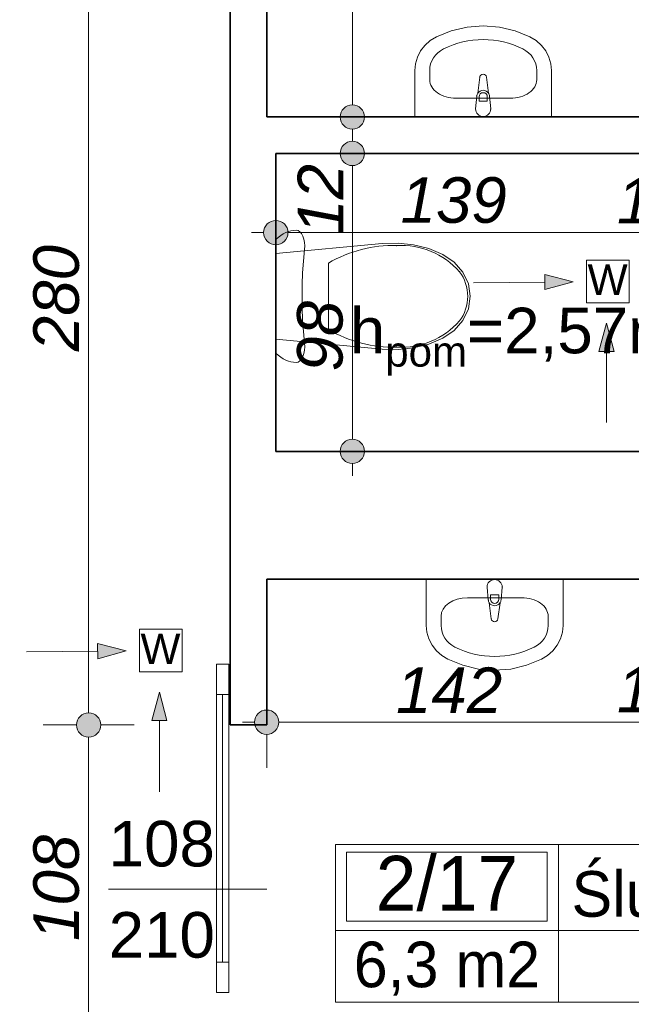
# Model space of a CAD drawing. Header units: millimetres. Extents: x -13944 to 84772, y -78836 to -35317.
# Tile 35 of 85: x 26552 to 28564, y -57602 to -54363. Entities that reach past the tile are written whole.
import ezdxf
from ezdxf.enums import TextEntityAlignment as Align

# ---------------------------------------------------------------- set-up
doc = ezdxf.new("R2010")
doc.units = ezdxf.units.MM
doc.header["$MEASUREMENT"] = 0
for name, color, linetype, lineweight in [('0_Nr_pióra__3', 7, 'Continuous', 20), ('Drzwi ArchiCAD_Nr_pióra__1', 7, 'Continuous', 0), ('Instalacje - Went_Klim_Nr_pióra__42', 150, 'Continuous', 13), ('Konstrukcja - Ściany zew_Nr_pióra__6', 7, 'Continuous', 35), ('Metryczki pomieszczeń ArchiCADa_Nr_pióra__1', 7, 'Continuous', 0), ('Wnetrze - Sanitariaty_Nr_pióra__22', 8, 'Continuous', 13), ('Wymiarowanie - Ogólne_Nr_pióra__82', 114, 'Continuous', 13), ('Znaczniki drzwi ArchiCADa_Nr_pióra__1', 7, 'Continuous', 0), ('Znaczniki drzwi ArchiCADa_Nr_pióra__7', 7, 'Continuous', 70)]:
    doc.layers.add(name, color=color, linetype=linetype, lineweight=lineweight)
doc.layers.add('Elementy modelu - Strefy', color=7, linetype='Continuous')
doc.layers.add('Wymiarowanie - Ogólne', color=7, linetype='Continuous')
doc.styles.add('GENERATED_STYLE_1', font='txt')
doc.styles.add('GENERATED_STYLE_2', font='txt')
doc.styles.add('GENERATED_STYLE_3', font='txt')
doc.styles.add('GENERATED_STYLE_4', font='txt')
doc.dimstyles.new('GENERATED_STYLE__1', dxfattribs={"dimtxt": 150, "dimasz": 152, "dimexe": 0.18, "dimexo": 0, "dimgap": 0.09, "dimtad": 1, "dimlfac": 0.1, "dimzin": 0, "dimdsep": 46, "dimtxsty": 'GENERATED_STYLE_3', "dimblk": 'ARROWHEAD_11', "dimblk1": 'ARROWHEAD_11', "dimblk2": 'ARROWHEAD_11', "dimcen": 0.09, "dimclrd": 114, "dimclre": 114, "dimclrt": 114, "dimazin": 0, "dimtfac": 1, "dimtdec": 4, "dimtmove": 0, "dimatfit": 3, "dimfxl": 1, "dimtolj": 1, "dimtzin": 0, "dimarcsym": 0})
doc.dimstyles.new('GENERATED_STYLE__2', dxfattribs={"dimtxt": 150, "dimasz": 152, "dimexe": 0.18, "dimexo": 0, "dimgap": 0.09, "dimtad": 1, "dimtih": 1, "dimtoh": 1, "dimlfac": 0.1, "dimzin": 0, "dimdsep": 46, "dimtxsty": 'GENERATED_STYLE_3', "dimblk": 'ARROWHEAD_11', "dimblk1": 'ARROWHEAD_11', "dimblk2": 'ARROWHEAD_11', "dimcen": 0.09, "dimclrd": 114, "dimclre": 114, "dimclrt": 114, "dimazin": 0, "dimtfac": 1, "dimtdec": 4, "dimtmove": 0, "dimatfit": 3, "dimfxl": 1, "dimtolj": 1, "dimtzin": 0, "dimarcsym": 0})

# ---------------------------------------------------------------- blocks, each defined once
blk = doc.blocks.new('Śluza męska_2_17_17', base_point=(28324.7, -57358.6))
at = {"layer": 'Metryczki pomieszczeń ArchiCADa_Nr_pióra__1', "linetype": 'Continuous'}
for p, q in [((27590.7, -57075.7), (29558.8, -57075.7)), ((27590.7, -57594.3), (27590.7, -57075.7)), ((28324.7, -57075.7), (28324.7, -57594.3)), ((29558.8, -57075.7), (29558.8, -57594.3)), ((27627.4, -57101.7), (28288, -57101.7)), ((27627.4, -57327.9), (27627.4, -57101.7)), ((28288, -57101.7), (28288, -57327.9)), ((27590.7, -57358.6), (29558.8, -57358.6)), ((28288, -57327.9), (27627.4, -57327.9)), ((29558.8, -57594.3), (27590.7, -57594.3))]:
    blk.add_line(p, q, dxfattribs=at)
at = {"layer": 'Metryczki pomieszczeń ArchiCADa_Nr_pióra__1'}
for tag, height, style, p in [('ROOM_NUMBER', 180, 'GENERATED_STYLE_2', (27957.7, -57203.6)), ('ROOM_NAME', 150, 'GENERATED_STYLE_1', (28941.8, -57238.7)), ('floor_f', 150, 'GENERATED_STYLE_1', (28941.8, -57457.3)), ('ROOM_CALC_AREA', 150, 'GENERATED_STYLE_1', (27957.7, -57470.6))]:
    blk.add_attdef(tag, text='', height=height, dxfattribs=dict(at, style=style)).set_placement(p, align=Align.MIDDLE_CENTER)
blk = doc.blocks.new('*D334')
at = {"layer": 'Wymiarowanie - Ogólne_Nr_pióra__82', "linetype": 'Continuous'}
for points in [[(26818.8, -56683), (26815.7, -56667.7), (26807.1, -56654.7), (26794.1, -56646), (26778.8, -56643), (26763.5, -56646), (26750.5, -56654.7), (26741.8, -56667.7), (26738.8, -56683), (26741.8, -56698.3), (26750.5, -56711.3), (26763.5, -56719.9), (26778.8, -56723), (26794.1, -56719.9), (26807.1, -56711.3), (26815.7, -56698.3)], [(26818.8, -57763), (26815.7, -57747.7), (26807.1, -57734.7), (26794.1, -57726), (26778.8, -57723), (26763.5, -57726), (26750.5, -57734.7), (26741.8, -57747.7), (26738.8, -57763), (26741.8, -57778.3), (26750.5, -57791.3), (26763.5, -57799.9), (26778.8, -57803), (26794.1, -57799.9), (26807.1, -57791.3), (26815.7, -57778.3)]]:
    blk.add_hatch(color=256, dxfattribs=at).paths.add_polyline_path(points)
for p, q in [((26738.8, -56683), (26628.8, -56683)), ((26928.8, -56683), (26818.8, -56683)), ((26778.8, -57723), (26778.8, -56723)), ((26738.8, -57763), (26628.8, -57763)), ((26928.8, -57763), (26818.8, -57763))]:
    blk.add_line(p, q, dxfattribs=at)
for centre in [(26778.8, -56683), (26778.8, -57763)]:
    blk.add_circle(centre, 40, dxfattribs=at)
at = {"layer": 'Wymiarowanie - Ogólne_Nr_pióra__82', "insert": (26748.8, -57393.7), "char_height": 150, "attachment_point": 7, "rotation": 90, "style": 'GENERATED_STYLE_3'}
blk.add_mtext('\\A1;{\\fArial|b0|i1|c238|p38;108}', dxfattribs=at)
blk = doc.blocks.new('ARROWHEAD_11')
at = {"color": 0, "linetype": 'Continuous', "lineweight": 0}
blk.add_line((0, 0), (-1, 0), dxfattribs=at)
at = {"color": 0, "linetype": 'Continuous', "lineweight": 0, "const_width": 0.25, "flags": 128}
blk.add_lwpolyline([(-0.125, 0, 1), (0.125, 0, 1)], format="xyb", close=True, dxfattribs=at)
blk = doc.blocks.new('*D335')
at = {"layer": 'Wymiarowanie - Ogólne_Nr_pióra__82', "linetype": 'Continuous'}
for points in [[(26818.8, -53883), (26815.7, -53867.7), (26807.1, -53854.7), (26794.1, -53846), (26778.8, -53843), (26763.5, -53846), (26750.5, -53854.7), (26741.8, -53867.7), (26738.8, -53883), (26741.8, -53898.3), (26750.5, -53911.3), (26763.5, -53919.9), (26778.8, -53923), (26794.1, -53919.9), (26807.1, -53911.3), (26815.7, -53898.3)], [(26818.8, -56683), (26815.7, -56667.7), (26807.1, -56654.7), (26794.1, -56646), (26778.8, -56643), (26763.5, -56646), (26750.5, -56654.7), (26741.8, -56667.7), (26738.8, -56683), (26741.8, -56698.3), (26750.5, -56711.3), (26763.5, -56719.9), (26778.8, -56723), (26794.1, -56719.9), (26807.1, -56711.3), (26815.7, -56698.3)]]:
    blk.add_hatch(color=256, dxfattribs=at).paths.add_polyline_path(points)
for p, q in [((26738.8, -53883), (26628.8, -53883)), ((26928.8, -53883), (26818.8, -53883)), ((26778.8, -56643), (26778.8, -53923)), ((26738.8, -56683), (26628.8, -56683)), ((26928.8, -56683), (26818.8, -56683))]:
    blk.add_line(p, q, dxfattribs=at)
for centre in [(26778.8, -53883), (26778.8, -56683)]:
    blk.add_circle(centre, 40, dxfattribs=at)
at = {"layer": 'Wymiarowanie - Ogólne_Nr_pióra__82', "insert": (26748.8, -55453.7), "char_height": 150, "attachment_point": 7, "rotation": 90, "style": 'GENERATED_STYLE_3'}
blk.add_mtext('\\A1;{\\fArial|b0|i1|c238|p38;280}', dxfattribs=at)
blk = doc.blocks.new('*D393')
at = {"layer": 'Wymiarowanie - Ogólne_Nr_pióra__82', "linetype": 'Continuous'}
for points in [[(27404.6, -56673.8), (27401.6, -56658.5), (27392.9, -56645.5), (27379.9, -56636.8), (27364.6, -56633.8), (27349.3, -56636.8), (27336.3, -56645.5), (27327.6, -56658.5), (27324.6, -56673.8), (27327.6, -56689.1), (27336.3, -56702.1), (27349.3, -56710.7), (27364.6, -56713.8), (27379.9, -56710.7), (27392.9, -56702.1), (27401.6, -56689.1)], [(28824.6, -56673.8), (28821.6, -56658.5), (28812.9, -56645.5), (28799.9, -56636.8), (28784.6, -56633.8), (28769.3, -56636.8), (28756.3, -56645.5), (28747.6, -56658.5), (28744.6, -56673.8), (28747.6, -56689.1), (28756.3, -56702.1), (28769.3, -56710.7), (28784.6, -56713.8), (28799.9, -56710.7), (28812.9, -56702.1), (28821.6, -56689.1)]]:
    blk.add_hatch(color=256, dxfattribs=at).paths.add_polyline_path(points)
for p, q in [((27364.6, -56633.8), (27364.6, -56523.8)), ((28784.6, -56633.8), (28784.6, -56523.8)), ((27284.6, -56673.8), (27324.6, -56673.8)), ((27404.6, -56673.8), (28744.6, -56673.8)), ((27364.6, -56823.8), (27364.6, -56713.8)), ((28784.6, -56823.8), (28784.6, -56713.8))]:
    blk.add_line(p, q, dxfattribs=at)
for centre in [(27364.6, -56673.8), (28784.6, -56673.8)]:
    blk.add_circle(centre, 40, dxfattribs=at)
at = {"layer": 'Wymiarowanie - Ogólne_Nr_pióra__82', "char_height": 150, "attachment_point": 7, "style": 'GENERATED_STYLE_3'}
for s, insert in [('\\A1;{\\fArial|b0|i1|c238|p38;142}', (27790, -56643.8)), ('\\A1;{\\fArial|b0|i1|c238|p38;16}', (28516.9, -56643.8))]:
    blk.add_mtext(s, dxfattribs=dict(at, insert=insert))
blk = doc.blocks.new('*D409')
at = {"layer": 'Wymiarowanie - Ogólne_Nr_pióra__82', "linetype": 'Continuous'}
for points in [[(27434.6, -55063.3), (27431.6, -55048), (27422.9, -55035.1), (27409.9, -55026.4), (27394.6, -55023.3), (27379.3, -55026.4), (27366.3, -55035.1), (27357.6, -55048), (27354.6, -55063.3), (27357.6, -55078.6), (27366.3, -55091.6), (27379.3, -55100.3), (27394.6, -55103.3), (27409.9, -55100.3), (27422.9, -55091.6), (27431.6, -55078.6)], [(28824.6, -55063.3), (28821.6, -55048), (28812.9, -55035.1), (28799.9, -55026.4), (28784.6, -55023.3), (28769.3, -55026.4), (28756.3, -55035.1), (28747.6, -55048), (28744.6, -55063.3), (28747.6, -55078.6), (28756.3, -55091.6), (28769.3, -55100.3), (28784.6, -55103.3), (28799.9, -55100.3), (28812.9, -55091.6), (28821.6, -55078.6)]]:
    blk.add_hatch(color=256, dxfattribs=at).paths.add_polyline_path(points)
for p, q in [((27394.6, -55023.3), (27394.6, -54913.3)), ((28784.6, -55023.3), (28784.6, -54913.3)), ((27314.6, -55063.3), (27354.6, -55063.3)), ((27434.6, -55063.3), (28744.6, -55063.3)), ((27394.6, -55213.3), (27394.6, -55103.3)), ((28784.6, -55213.3), (28784.6, -55103.3))]:
    blk.add_line(p, q, dxfattribs=at)
for centre in [(27394.6, -55063.3), (28784.6, -55063.3)]:
    blk.add_circle(centre, 40, dxfattribs=at)
at = {"layer": 'Wymiarowanie - Ogólne_Nr_pióra__82', "char_height": 150, "attachment_point": 7, "style": 'GENERATED_STYLE_3'}
for s, insert in [('\\A1;{\\fArial|b0|i1|c238|p38;139}', (27805, -55033.3)), ('\\A1;{\\fArial|b0|i1|c238|p38;12}', (28516.9, -55033.3))]:
    blk.add_mtext(s, dxfattribs=dict(at, insert=insert))
blk = doc.blocks.new('*D416')
at = {"layer": 'Wymiarowanie - Ogólne_Nr_pióra__82', "linetype": 'Continuous'}
for points in [[(27686.5, -54803), (27683.5, -54787.7), (27674.8, -54774.7), (27661.9, -54766), (27646.5, -54763), (27631.2, -54766), (27618.3, -54774.7), (27609.6, -54787.7), (27606.5, -54803), (27609.6, -54818.3), (27618.3, -54831.3), (27631.2, -54839.9), (27646.5, -54843), (27661.9, -54839.9), (27674.8, -54831.3), (27683.5, -54818.3)], [(27686.5, -55783), (27683.5, -55767.7), (27674.8, -55754.7), (27661.9, -55746), (27646.5, -55743), (27631.2, -55746), (27618.3, -55754.7), (27609.6, -55767.7), (27606.5, -55783), (27609.6, -55798.3), (27618.3, -55811.3), (27631.2, -55819.9), (27646.5, -55823), (27661.9, -55819.9), (27674.8, -55811.3), (27683.5, -55798.3)]]:
    blk.add_hatch(color=256, dxfattribs=at).paths.add_polyline_path(points)
for p, q in [((27606.5, -54803), (27496.5, -54803)), ((27796.5, -54803), (27686.5, -54803)), ((27646.5, -55743), (27646.5, -54843)), ((27606.5, -55783), (27496.5, -55783)), ((27796.5, -55783), (27686.5, -55783)), ((27646.5, -55863), (27646.5, -55823))]:
    blk.add_line(p, q, dxfattribs=at)
for centre in [(27646.5, -54803), (27646.5, -55783)]:
    blk.add_circle(centre, 40, dxfattribs=at)
at = {"layer": 'Wymiarowanie - Ogólne_Nr_pióra__82', "char_height": 150, "attachment_point": 7, "rotation": 90, "style": 'GENERATED_STYLE_3'}
for s, insert in [('\\A1;{\\fArial|b0|i1|c238|p38;12}', (27616.5, -55070.6)), ('\\A1;{\\fArial|b0|i1|c238|p38;98}', (27616.5, -55520.6))]:
    blk.add_mtext(s, dxfattribs=dict(at, insert=insert))
blk = doc.blocks.new('*D417')
at = {"layer": 'Wymiarowanie - Ogólne_Nr_pióra__82', "linetype": 'Continuous'}
for points in [[(27686.5, -54683), (27683.5, -54667.7), (27674.8, -54654.7), (27661.9, -54646), (27646.5, -54643), (27631.2, -54646), (27618.3, -54654.7), (27609.6, -54667.7), (27606.5, -54683), (27609.6, -54698.3), (27618.3, -54711.3), (27631.2, -54719.9), (27646.5, -54723), (27661.9, -54719.9), (27674.8, -54711.3), (27683.5, -54698.3)], [(27686.5, -54803), (27683.5, -54787.7), (27674.8, -54774.7), (27661.9, -54766), (27646.5, -54763), (27631.2, -54766), (27618.3, -54774.7), (27609.6, -54787.7), (27606.5, -54803), (27609.6, -54818.3), (27618.3, -54831.3), (27631.2, -54839.9), (27646.5, -54843), (27661.9, -54839.9), (27674.8, -54831.3), (27683.5, -54818.3)]]:
    blk.add_hatch(color=256, dxfattribs=at).paths.add_polyline_path(points)
for p, q in [((27606.5, -54683), (27496.5, -54683)), ((27796.5, -54683), (27686.5, -54683)), ((27646.5, -54763), (27646.5, -54723)), ((27606.5, -54803), (27496.5, -54803)), ((27796.5, -54803), (27686.5, -54803))]:
    blk.add_line(p, q, dxfattribs=at)
for centre in [(27646.5, -54683), (27646.5, -54803)]:
    blk.add_circle(centre, 40, dxfattribs=at)
blk = doc.blocks.new('*D418')
at = {"layer": 'Wymiarowanie - Ogólne_Nr_pióra__82', "linetype": 'Continuous'}
for points in [[(27686.5, -52543), (27683.5, -52527.7), (27674.8, -52514.7), (27661.9, -52506), (27646.5, -52503), (27631.2, -52506), (27618.3, -52514.7), (27609.6, -52527.7), (27606.5, -52543), (27609.6, -52558.3), (27618.3, -52571.3), (27631.2, -52579.9), (27646.5, -52583), (27661.9, -52579.9), (27674.8, -52571.3), (27683.5, -52558.3)], [(27686.5, -54683), (27683.5, -54667.7), (27674.8, -54654.7), (27661.9, -54646), (27646.5, -54643), (27631.2, -54646), (27618.3, -54654.7), (27609.6, -54667.7), (27606.5, -54683), (27609.6, -54698.3), (27618.3, -54711.3), (27631.2, -54719.9), (27646.5, -54723), (27661.9, -54719.9), (27674.8, -54711.3), (27683.5, -54698.3)]]:
    blk.add_hatch(color=256, dxfattribs=at).paths.add_polyline_path(points)
for p, q in [((27646.5, -52503), (27646.5, -52463)), ((27606.5, -52543), (27496.5, -52543)), ((27796.5, -52543), (27686.5, -52543)), ((27646.5, -54643), (27646.5, -52583)), ((27606.5, -54683), (27496.5, -54683)), ((27796.5, -54683), (27686.5, -54683))]:
    blk.add_line(p, q, dxfattribs=at)
for centre in [(27646.5, -52543), (27646.5, -54683)]:
    blk.add_circle(centre, 40, dxfattribs=at)
at = {"layer": 'Wymiarowanie - Ogólne_Nr_pióra__82', "insert": (27616.5, -53783.7), "char_height": 150, "attachment_point": 7, "rotation": 90, "style": 'GENERATED_STYLE_3'}
blk.add_mtext('\\A1;{\\fArial|b0|i1|c238|p38;214}', dxfattribs=at)
blk = doc.blocks.new('*D425')
at = {"layer": 'Wymiarowanie - Ogólne_Nr_pióra__82', "linetype": 'Continuous'}
for points in [[(27404.6, -54238.7), (27401.6, -54223.4), (27392.9, -54210.5), (27379.9, -54201.8), (27364.6, -54198.7), (27349.3, -54201.8), (27336.3, -54210.5), (27327.6, -54223.4), (27324.6, -54238.7), (27327.6, -54254), (27336.3, -54267), (27349.3, -54275.7), (27364.6, -54278.7), (27379.9, -54275.7), (27392.9, -54267), (27401.6, -54254)], [(28844.6, -54238.7), (28841.6, -54223.4), (28832.9, -54210.5), (28819.9, -54201.8), (28804.6, -54198.7), (28789.3, -54201.8), (28776.3, -54210.5), (28767.6, -54223.4), (28764.6, -54238.7), (28767.6, -54254), (28776.3, -54267), (28789.3, -54275.7), (28804.6, -54278.7), (28819.9, -54275.7), (28832.9, -54267), (28841.6, -54254)]]:
    blk.add_hatch(color=256, dxfattribs=at).paths.add_polyline_path(points)
for p, q in [((27364.6, -54198.7), (27364.6, -54088.7)), ((28804.6, -54198.7), (28804.6, -54088.7)), ((27284.6, -54238.7), (27324.6, -54238.7)), ((27404.6, -54238.7), (28764.6, -54238.7)), ((27364.6, -54388.7), (27364.6, -54278.7)), ((28804.6, -54388.7), (28804.6, -54278.7))]:
    blk.add_line(p, q, dxfattribs=at)
for centre in [(27364.6, -54238.7), (28804.6, -54238.7)]:
    blk.add_circle(centre, 40, dxfattribs=at)
at = {"layer": 'Wymiarowanie - Ogólne_Nr_pióra__82', "insert": (27913.9, -54208.7), "char_height": 150, "attachment_point": 7, "style": 'GENERATED_STYLE_3'}
blk.add_mtext('\\A1;{\\fArial|b0|i1|c238|p38;144}', dxfattribs=at)

msp = doc.modelspace()

# ---------------------------------------------------------------- hatches: boundary and pattern name
at = {"layer": 'Instalacje - Went_Klim_Nr_pióra__42', "linetype": 'Continuous'}
for points in [[(28373.043, -55225.043), (28279.499, -55200.968), (28279.993, -55250.965)], [(28482.754, -55360.844), (28457.754, -55454.145), (28507.754, -55454.145)], [(26901.793, -56439.08), (26808.249, -56415.005), (26808.744, -56465.003)], [(27011.505, -56574.881), (26986.505, -56668.183), (27036.505, -56668.183)]]:
    msp.add_hatch(color=256, dxfattribs=at).paths.add_polyline_path(points)

# ---------------------------------------------------------------- linework, layer by layer
at = {"layer": 'Drzwi ArchiCAD_Nr_pióra__1', "linetype": 'Continuous'}
for p, q in [((27199.596, -56582.978), (27199.596, -56482.978)), ((27199.596, -56482.978), (27239.596, -56482.978)), ((27239.596, -56482.978), (27239.596, -56582.978)), ((27199.596, -56582.978), (27219.596, -56582.978)), ((27199.596, -57462.978), (27199.596, -56582.978)), ((27239.596, -56582.978), (27199.596, -56582.978)), ((27219.596, -56582.978), (27219.596, -57462.978)), ((27219.596, -56582.978), (27239.596, -56582.978)), ((27219.596, -57462.978), (27219.596, -56582.978)), ((27219.596, -57462.978), (27219.596, -56582.978)), ((27239.596, -56582.978), (27239.596, -57462.978)), ((27219.596, -57462.978), (27199.596, -57462.978)), ((27199.596, -57562.978), (27199.596, -57462.978)), ((27199.596, -57462.978), (27239.596, -57462.978)), ((27239.596, -57462.978), (27219.596, -57462.978)), ((27239.596, -57462.978), (27239.596, -57562.978)), ((27239.596, -57562.978), (27199.596, -57562.978))]:
    msp.add_line(p, q, dxfattribs=at)
at = {"layer": 'Instalacje - Went_Klim_Nr_pióra__42', "linetype": 'Continuous'}
for p, q in [((28417.382, -55153.876), (28557.382, -55153.876)), ((28417.382, -55293.876), (28417.382, -55153.876)), ((28557.382, -55153.876), (28557.382, -55293.876)), ((28373.043, -55225.043), (28279.499, -55200.968)), ((28279.993, -55250.965), (28279.499, -55200.968)), ((28045.367, -55228.286), (28279.746, -55225.966)), ((28373.043, -55225.043), (28279.993, -55250.965)), ((28557.382, -55293.876), (28417.382, -55293.876)), ((28482.754, -55360.844), (28457.754, -55454.145)), ((28482.754, -55360.844), (28507.754, -55454.145)), ((28507.754, -55454.145), (28457.754, -55454.145)), ((28482.754, -55688.536), (28482.754, -55454.145)), ((26946.133, -56367.914), (27086.133, -56367.914)), ((26946.133, -56507.914), (26946.133, -56367.914)), ((27086.133, -56367.914), (27086.133, -56507.914)), ((26901.793, -56439.08), (26808.249, -56415.005)), ((26808.744, -56465.003), (26808.249, -56415.005)), ((26574.117, -56442.324), (26808.497, -56440.004)), ((26901.793, -56439.08), (26808.744, -56465.003)), ((27086.133, -56507.914), (26946.133, -56507.914)), ((27011.505, -56574.881), (26986.505, -56668.183)), ((27011.505, -56574.881), (27036.505, -56668.183)), ((27036.505, -56668.183), (26986.505, -56668.183)), ((27011.505, -56902.573), (27011.505, -56668.183))]:
    msp.add_line(p, q, dxfattribs=at)
at = {"layer": 'Konstrukcja - Ściany zew_Nr_pióra__6', "linetype": 'Continuous'}
msp.add_line((27244.596, -56682.978), (27364.596, -56682.978), dxfattribs=at)
at = {"layer": 'Konstrukcja - Ściany zew_Nr_pióra__6', "linetype": 'Continuous', "flags": 128}
for points in [[(27244.596, -53882.978), (27244.596, -54682.978)], [(27364.596, -54682.978), (27364.596, -53882.978)], [(27244.596, -54682.978), (27244.596, -56202.978)], [(28804.596, -54682.978), (27364.596, -54682.978)], [(27394.596, -54802.978), (28784.596, -54802.978)], [(27394.596, -55782.978), (27394.596, -54802.978)], [(28784.596, -55782.978), (27394.596, -55782.978)], [(27244.596, -56202.978), (27244.596, -56682.978)], [(27364.596, -56202.978), (28784.596, -56202.978)], [(27364.596, -56682.978), (27364.596, -56202.978)]]:
    msp.add_lwpolyline(points, dxfattribs=at)
at = {"layer": 'Wnetrze - Sanitariaty_Nr_pióra__22', "linetype": 'Continuous'}
for p, q in [((27972.007, -54399.29), (27923.113, -54419.251)), ((28023.773, -54387.091), (27972.007, -54399.29)), ((28076.994, -54382.987), (28023.773, -54387.091)), ((28130.215, -54387.091), (28076.994, -54382.987)), ((28181.98, -54399.29), (28130.215, -54387.091)), ((28230.874, -54419.251), (28181.98, -54399.29)), ((27902.88, -54431.738), (27885.362, -54447.373)), ((27923.113, -54419.251), (27902.88, -54431.738)), ((28251.108, -54431.738), (28230.874, -54419.251)), ((28268.626, -54447.373), (28251.108, -54431.738)), ((27871.12, -54465.658), (27860.609, -54486.006)), ((27885.362, -54447.373), (27871.12, -54465.658)), ((28282.868, -54465.658), (28268.626, -54447.373)), ((28293.379, -54486.006), (28282.868, -54465.658)), ((27854.165, -54507.769), (27851.994, -54530.251)), ((27860.609, -54486.006), (27854.165, -54507.769)), ((28299.823, -54507.769), (28293.379, -54486.006)), ((28301.994, -54530.251), (28299.823, -54507.769)), ((27851.994, -54530.251), (27851.994, -54682.978)), ((27900.907, -54560.796), (27900.907, -54530.251)), ((28253.081, -54560.796), (28253.081, -54530.251)), ((28301.994, -54682.978), (28301.994, -54530.251)), ((28065.894, -54552.032), (28059.264, -54604.966)), ((28094.724, -54604.966), (28088.094, -54552.032)), ((27987.874, -54621.432), (28166.113, -54621.432)), ((28055.994, -54614.48), (28051.994, -54656.432)), ((28063.394, -54631.522), (28063.394, -54616.651)), ((28090.594, -54631.522), (28063.394, -54631.522)), ((28090.594, -54616.651), (28090.594, -54631.522)), ((28101.994, -54656.432), (28097.994, -54614.48)), ((27851.994, -54682.978), (28301.994, -54682.978)), ((27427.362, -55063.263), (27435.924, -55059.863)), ((27435.924, -55059.863), (27444.575, -55057.427)), ((27444.575, -55057.427), (27453.287, -55055.962)), ((27453.287, -55055.962), (27462.029, -55055.473)), ((27462.029, -55055.473), (27468.083, -55056.756)), ((27468.083, -55056.756), (27473.841, -55060.541)), ((27394.596, -55086.205), (27402.509, -55079.104)), ((27394.596, -55459.742), (27394.596, -55086.205)), ((27402.509, -55079.104), (27410.626, -55072.899)), ((27410.626, -55072.899), (27418.92, -55067.613)), ((27418.92, -55067.613), (27427.362, -55063.263)), ((27473.841, -55060.541), (27479.023, -55066.644)), ((27479.023, -55066.644), (27483.375, -55074.766)), ((27483.375, -55074.766), (27486.685, -55084.511)), ((27486.685, -55084.511), (27488.791, -55095.403)), ((27394.596, -55131.998), (27744.979, -55099.625)), ((27489.045, -55118.474), (27485.486, -55156.758)), ((27488.791, -55095.403), (27489.591, -55106.912)), ((27489.591, -55106.912), (27489.045, -55118.474)), ((27744.979, -55099.625), (27796.676, -55098.062)), ((27796.676, -55098.062), (27848.022, -55103.55)), ((27848.022, -55103.55), (27897.768, -55115.955)), ((27897.768, -55115.955), (27944.707, -55134.976)), ((27394.596, -55413.948), (27394.596, -55131.998)), ((27485.486, -55156.758), (27482.937, -55195.334)), ((27944.707, -55134.976), (27981.902, -55160.573)), ((27567.64, -55272.973), (27567.64, -55164.032)), ((27981.902, -55160.573), (28010.42, -55193.616)), ((27482.937, -55195.334), (27481.405, -55234.105)), ((28010.42, -55193.616), (28028.38, -55231.925)), ((27481.405, -55234.105), (27480.894, -55272.973)), ((28028.38, -55231.925), (28034.597, -55272.973)), ((27480.894, -55272.973), (27481.405, -55311.842)), ((27567.64, -55381.915), (27567.64, -55272.973)), ((28025.957, -55272.974), (28025.957, -55272.973)), ((28034.597, -55272.973), (28028.38, -55314.022)), ((27481.405, -55311.842), (27482.937, -55350.613)), ((28028.38, -55314.022), (28010.42, -55352.33)), ((27482.937, -55350.613), (27485.486, -55389.189)), ((28010.42, -55352.33), (27981.902, -55385.373)), ((27999.147, -55354.049), (27999.146, -55354.05)), ((27744.979, -55446.322), (27394.596, -55413.948)), ((27485.486, -55389.189), (27489.045, -55427.473)), ((27944.707, -55410.971), (27897.768, -55429.992)), ((27981.902, -55385.373), (27944.707, -55410.971)), ((27489.591, -55439.035), (27488.791, -55450.543)), ((27489.045, -55427.473), (27489.591, -55439.035)), ((27796.676, -55447.885), (27744.979, -55446.322)), ((27848.022, -55442.397), (27796.676, -55447.885)), ((27897.768, -55429.992), (27848.022, -55442.397)), ((27402.509, -55466.843), (27394.596, -55459.742)), ((27410.626, -55473.047), (27402.509, -55466.843)), ((27418.92, -55478.334), (27410.626, -55473.047)), ((27427.362, -55482.684), (27418.92, -55478.334)), ((27479.023, -55479.303), (27473.841, -55485.406)), ((27483.375, -55471.181), (27479.023, -55479.303)), ((27486.685, -55461.436), (27483.375, -55471.181)), ((27488.791, -55450.543), (27486.685, -55461.436)), ((27435.924, -55486.083), (27427.362, -55482.684)), ((27444.575, -55488.52), (27435.924, -55486.083)), ((27453.287, -55489.985), (27444.575, -55488.52)), ((27462.029, -55490.474), (27453.287, -55489.985)), ((27468.083, -55489.191), (27462.029, -55490.474)), ((27473.841, -55485.406), (27468.083, -55489.191)), ((27889.596, -56202.978), (28339.596, -56202.978)), ((27889.596, -56355.705), (27889.596, -56202.978)), ((28339.596, -56202.978), (28339.596, -56355.705)), ((28093.596, -56271.476), (28089.596, -56229.523)), ((28100.996, -56254.434), (28100.996, -56269.304)), ((28128.196, -56254.434), (28100.996, -56254.434)), ((28128.196, -56269.304), (28128.196, -56254.434)), ((28139.596, -56229.523), (28135.596, -56271.476)), ((28025.477, -56264.523), (28203.716, -56264.523)), ((28103.496, -56333.923), (28096.867, -56280.99)), ((28132.326, -56280.99), (28125.696, -56333.923)), ((27938.509, -56325.16), (27938.509, -56355.705)), ((28290.683, -56325.16), (28290.683, -56355.705)), ((27891.768, -56378.186), (27889.596, -56355.705)), ((27898.212, -56399.949), (27891.768, -56378.186)), ((28337.425, -56378.186), (28330.981, -56399.949)), ((28339.596, -56355.705), (28337.425, -56378.186)), ((27908.723, -56420.298), (27898.212, -56399.949)), ((27922.964, -56438.582), (27908.723, -56420.298)), ((28320.47, -56420.298), (28306.228, -56438.582)), ((28330.981, -56399.949), (28320.47, -56420.298)), ((27940.482, -56454.218), (27922.964, -56438.582)), ((28306.228, -56438.582), (28288.711, -56454.218)), ((27960.716, -56466.705), (27940.482, -56454.218)), ((28009.61, -56486.666), (27960.716, -56466.705)), ((28268.477, -56466.705), (28219.583, -56486.666)), ((28288.711, -56454.218), (28268.477, -56466.705)), ((28061.375, -56498.865), (28009.61, -56486.666)), ((28114.596, -56502.969), (28061.375, -56498.865)), ((28167.818, -56498.865), (28114.596, -56502.969)), ((28219.583, -56486.666), (28167.818, -56498.865))]:
    msp.add_line(p, q, dxfattribs=at)
for centre, radius, start, end in [((28076.994, -54553.423), 11.187, 7.138925, 172.861075), ((28076.994, -54616.38), 21.086, 147.228975, 174.830393), ((28076.994, -54616.38), 21.086, 32.771025, 147.228975), ((28076.994, -54616.651), 13.6, 0, 180), ((28076.994, -54616.38), 21.086, 5.169607, 32.771025), ((28076.994, -54656.432), 25, 180, 0), ((27782.533, -55531.069), 425.383, 88.646069, 120.348234), ((27806.9, -55362.434), 256.976, 41.575502, 93.195152), ((27887.352, -55273.786), 138.565, 0.335586, 36.222804), ((27887.355, -55272.161), 138.562, 323.777189, 359.664406), ((27782.533, -55014.878), 425.383, 239.651766, 271.353931), ((27806.9, -55183.513), 256.976, 266.804848, 318.424498), ((28114.596, -56229.523), 25, 0, 180), ((28114.596, -56269.576), 21.086, 185.169607, 212.771025), ((28114.596, -56269.576), 21.086, 212.771025, 327.228975), ((28114.596, -56269.304), 13.6, 180, 0), ((28114.596, -56269.576), 21.086, 327.228975, 354.830393), ((28114.596, -56332.533), 11.187, 187.138925, 352.861075)]:
    msp.add_arc(centre, radius, start, end, dxfattribs=at)
for centre, major_axis, ratio, start_param, end_param in [((28076.994, -54682.978), (273.913, 0), 0.92929293, 1.07382149, 2.06777117), ((27987.855, -54530.251), (86.948, 0), 0.92929293, 2.06777116, 3.14159265), ((28166.133, -54530.251), (86.948, 0), 0.92929293, 0, 1.0738215), ((27987.972, -54560.796), (87.049, 0), 0.69657392, 3.14159265, 4.71238898), ((28166.016, -54560.796), (87.049, 0), 0.69657392, 4.71238898, 6.28318531), ((28025.575, -56325.16), (87.049, 0), 0.69657392, 1.57079633, 3.14159265), ((28203.618, -56325.16), (87.049, 0), 0.69657392, 0, 1.57079633), ((28025.457, -56355.705), (86.948, 0), 0.92929293, 3.14159265, 4.21541415), ((28203.736, -56355.705), (86.948, 0), 0.92929293, 5.20936381, 6.28318531), ((28114.596, -56202.978), (273.913, 0), 0.92929293, 4.21541414, 5.20936382)]:
    msp.add_ellipse(centre, major_axis=major_axis, ratio=ratio, start_param=start_param, end_param=end_param, dxfattribs=at)
for p in [(28065.894, -54552.032), (28094.724, -54604.966), (28055.994, -54614.48), (28101.994, -54656.432), (27792.581, -55105.937), (27999.146, -55191.897), (27567.64, -55381.915), (27792.581, -55440.01), (28139.596, -56229.523), (28093.596, -56271.476), (28132.326, -56280.99), (28103.496, -56333.923)]:
    msp.add_point(p, dxfattribs=at)
at = {"layer": 'Znaczniki drzwi ArchiCADa_Nr_pióra__1', "linetype": 'Continuous'}
msp.add_line((26844.596, -57222.978), (27364.596, -57222.978), dxfattribs=at)

# ---------------------------------------------------------------- block references
at = {"layer": 'Elementy modelu - Strefy', "linetype": 'Continuous'}
ref = msp.add_blockref('Śluza męska_2_17_17', (28324.713, -57358.583), dxfattribs=at)
ref.add_attrib('ROOM_NAME', 'Śluza męska', dxfattribs={"layer": 'Metryczki pomieszczeń ArchiCADa_Nr_pióra__1', "color": 7, "height": 150, "style": 'GENERATED_STYLE_1'}).set_placement((28941.754, -57238.686), align=Align.MIDDLE_CENTER)
ref.add_attrib('ROOM_NUMBER', '2/17', dxfattribs={"layer": 'Metryczki pomieszczeń ArchiCADa_Nr_pióra__1', "color": 7, "height": 180, "style": 'GENERATED_STYLE_2'}).set_placement((27957.693, -57203.634), align=Align.MIDDLE_CENTER)
ref.add_attrib('ROOM_CALC_AREA', '6,3 m2', dxfattribs={"layer": 'Metryczki pomieszczeń ArchiCADa_Nr_pióra__1', "color": 7, "height": 150, "style": 'GENERATED_STYLE_1'}).set_placement((27957.693, -57470.635), align=Align.MIDDLE_CENTER)
ref.add_attrib('floor_f', 'tarket', dxfattribs={"layer": 'Metryczki pomieszczeń ArchiCADa_Nr_pióra__1', "color": 7, "height": 150, "style": 'GENERATED_STYLE_1'}).set_placement((28941.754, -57457.263), align=Align.MIDDLE_CENTER)

# ---------------------------------------------------------------- texts
at = {"layer": '0_Nr_pióra__3', "linetype": 'Continuous', "insert": (28183.32, -55266.578), "char_height": 150, "attachment_point": 2, "style": 'GENERATED_STYLE_4'}
msp.add_mtext('\\A1;{\\fArial|b0|i0|c0|p38;h\\fArial|b0|i0|c0|p38;\\A1{\\H.66x;\\S ^ pom;}\\fArial|b0|i0|c0|p38;=2,57m}', dxfattribs=at)
at = {"layer": 'Instalacje - Went_Klim_Nr_pióra__42', "linetype": 'Continuous', "char_height": 100, "attachment_point": 6, "style": 'GENERATED_STYLE_1'}
for insert in [(28552.297, -55218.162), (27081.048, -56432.2)]:
    msp.add_mtext('\\A1;{\\fArial|b0|i0|c238|p38;W}', dxfattribs=dict(at, insert=insert))
at = {"layer": 'Znaczniki drzwi ArchiCADa_Nr_pióra__7', "char_height": 150, "attachment_point": 7, "style": 'GENERATED_STYLE_1'}
for s, insert in [('\\A1;{\\fArial|b0|i0|c238|p38;108}', (26844.596, -57150.446)), ('\\A1;{\\fArial|b0|i0|c238|p38;210}', (26844.596, -57450.446))]:
    msp.add_mtext(s, dxfattribs=dict(at, insert=insert))

# ---------------------------------------------------------------- dimensions: what is measured, and where the dimension line sits
at = {"layer": 'Wymiarowanie - Ogólne', "color": 114, "linetype": 'Continuous', "lineweight": 13}
for base, p1, p2, picture, middle in [((27646.544, -52542.978), (27772.778, -54682.978), (27881.128, -52542.978), '*D418', (27541.544, -53612.978)), ((26778.774, -53882.978), (27244.596, -56682.978), (27244.596, -53882.978), '*D335', (26673.774, -55282.978)), ((27646.544, -54682.978), (27772.778, -54802.978), (27772.778, -54682.978), '*D417', (27541.544, -54956.807)), ((27646.544, -54802.978), (27817.331, -55782.978), (27772.778, -54802.978), '*D416', (27541.544, -55406.807)), ((26778.774, -56682.978), (27244.596, -57762.978), (27244.596, -56682.978), '*D334', (26673.774, -57222.978))]:
    dim = msp.add_linear_dim(base=base, p1=p1, p2=p2, angle=90, dimstyle='GENERATED_STYLE__1', dxfattribs=at)
    dim.commit()
    dim.dimension.update_dxf_attribs({"geometry": picture, "text_midpoint": middle, "dimtype": 160, "text_rotation": 90})
for base, p1, p2, picture, middle in [((28804.596, -54238.736), (27364.596, -54682.978), (28804.596, -54342.978), '*D425', (28084.596, -54133.736)), ((28784.596, -55063.339), (27394.596, -55092.574), (28784.596, -56072.574), '*D409', (27975.767, -54958.339)), ((28784.596, -56673.773), (27364.596, -56202.978), (28784.596, -56202.978), '*D393', (27960.767, -56568.773))]:
    dim = msp.add_linear_dim(base=base, p1=p1, p2=p2, dimstyle='GENERATED_STYLE__2', dxfattribs=at)
    dim.commit()
    dim.dimension.update_dxf_attribs({"geometry": picture, "text_midpoint": middle, "dimtype": 160})

doc.saveas('drawing.dxf')
